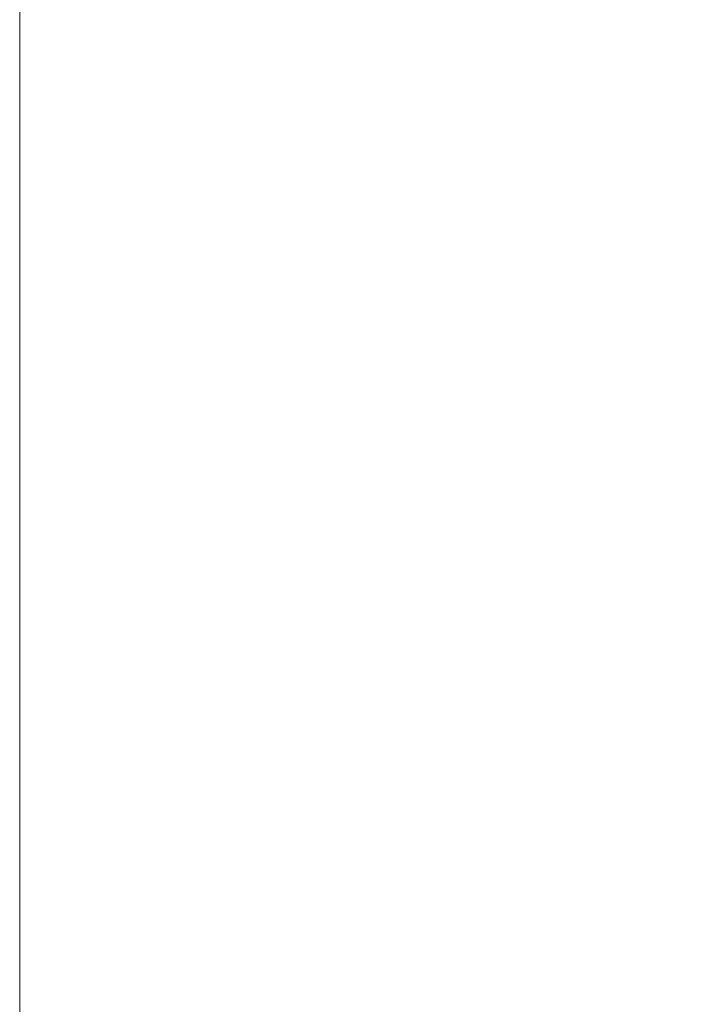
# Model space of a CAD drawing. Header units: centimetres. Extents: x -26.3 to 27.5, y 5.9 to 64.6.
# Tile 156 of 256: x -8.087 to -7.782, y 6.8 to 7.25. Entities that reach past the tile are written whole.
import ezdxf

# ---------------------------------------------------------------- set-up
doc = ezdxf.new("R2010")
doc.units = ezdxf.units.CM
doc.header["$LTSCALE"] = 2.54
doc.layers.add('Lucido design-1', color=7, linetype='Continuous')

# ---------------------------------------------------------------- blocks, each defined once
blk = doc.blocks.new('Gruppo-3-1')
at = {"color": 7, "linetype": 'Continuous', "lineweight": 9}
for points in [[(-25.98654, 7.60021, -743.11416), (-25.98654, 6.00021, -743.11416), (27.11346, 6.00021, -743.11416), (27.11346, 7.60021, -743.11416)], [(-25.98654, 7.60021, -779.21416), (-25.98654, 6.00021, -779.21416), (27.11346, 6.00021, -779.21416), (27.11346, 7.60021, -779.21416)]]:
    blk.add_3dface(points, dxfattribs=at)
at = {"color": 7, "linetype": 'Continuous', "lineweight": 9, "invisible_edges": 10}
for points in [[(-8.08654, 7.60021, -743.51416), (9.21346, 7.60021, -743.51416), (9.11346, 6.30021, -743.51416), (-7.98654, 6.30021, -743.51416)], [(-8.08654, 6.40021, -743.51416), (-8.08654, 7.60021, -743.51416), (-7.98654, 6.30021, -743.51416)], [(-8.08654, 7.60021, -779.61416), (9.21346, 7.60021, -779.61416), (9.11346, 6.30021, -779.61416), (-7.98654, 6.30021, -779.61416)], [(-8.08654, 6.40021, -779.61416), (-8.08654, 7.60021, -779.61416), (-7.98654, 6.30021, -779.61416)]]:
    blk.add_3dface(points, dxfattribs=at)
blk = doc.blocks.new('Gruppo-4-1')
at = {"color": 7}
blk.add_blockref('Gruppo-3-1', (0, 0), dxfattribs=at)

msp = doc.modelspace()

# ---------------------------------------------------------------- block references
at = {"layer": 'Lucido design-1', "color": 7}
msp.add_blockref('Gruppo-4-1', (0, 0), dxfattribs=at)

doc.saveas('drawing.dxf')
